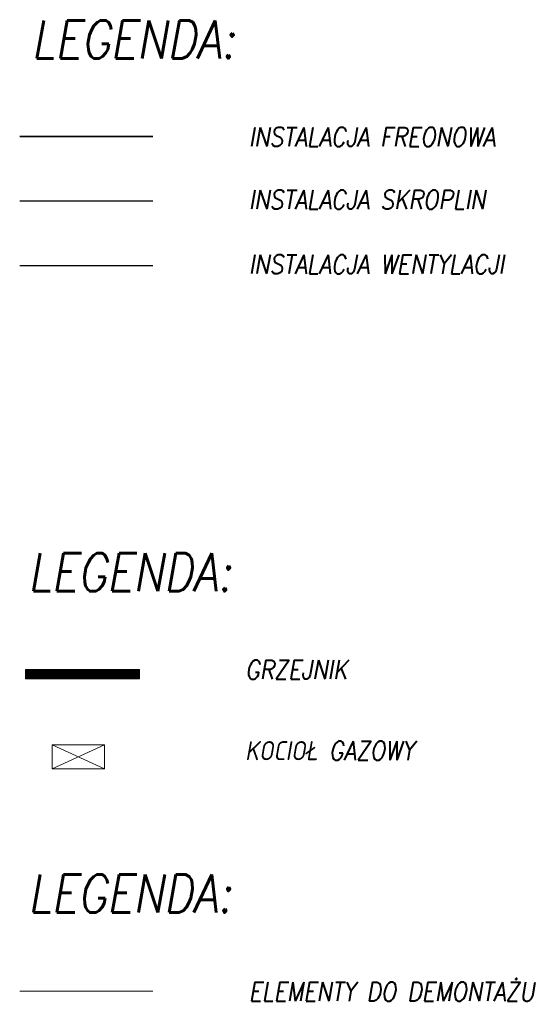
# Model space of a CAD drawing. Header units: millimetres. Extents: x -55054 to 44305, y -132338 to 49528.
# Tile 2 of 72: x -55000 to -49519, y -76239 to -65881. Entities that reach past the tile are written whole.
import ezdxf

# ---------------------------------------------------------------- set-up
doc = ezdxf.new("R2010")
doc.units = ezdxf.units.MM
doc.header["$LTSCALE"] = 100
doc.linetypes.add('FREON', pattern=[800, 450, 0, -350])
doc.linetypes.add('HYDRANT', pattern=[3200, 3000, 0, -200])
for name, color, linetype, lineweight in [('.HC_CT_ISTN_ZASILANIE', 18, 'CFZ_LINE', 20), ('.OPIS', 7, 'Continuous', 13), ('A_meble łazienka i kuchnia', 6, 'Continuous', 20), ('FLUID-W.WC1.2', 7, 'Continuous', 30), ('GL-freon', 6, 'FREON', 35), ('GL-urzadzenia', 96, 'Continuous', 20), ('IS Woda', 7, 'Continuous', 0)]:
    doc.layers.add(name, color=color, linetype=linetype, lineweight=lineweight)
doc.styles.add('SIMPLEXWĄSKI', font='simplex.shx', dxfattribs={"width": 0.85, "oblique": 15})
doc.styles.get("Standard").update_dxf_attribs({"font": 'arial.ttf'})
doc.linetypes.add('CFZ_LINE', pattern='A,12.7,-5.08,["CF",Standard,S=2.54,R=0,X=-0.1,Y=-1.27],-12.35', length=30.13)

msp = doc.modelspace()

# ---------------------------------------------------------------- hatches: boundary and pattern name
at = {"layer": '.HC_CT_ISTN_ZASILANIE', "ltscale": 0.01}
h = msp.add_hatch(dxfattribs=at)
h.set_pattern_fill('ANSI31', color=256, angle=270, style=0)
h.set_pattern_definition([(315, (-19559.014, -204349.555), (2.24506403, 2.24506403), [])])
h.paths.add_polyline_path([(-54937.9, -72715.8), (-54937.9, -72815.8), (-53737.9, -72815.8), (-53737.9, -72715.8)])

# ---------------------------------------------------------------- linework, layer by layer
at = {"layer": '.HC_CT_ISTN_ZASILANIE', "ltscale": 0.01, "elevation": -141.5}
msp.add_lwpolyline([(-53737.9, -72715.8), (-54937.9, -72715.8), (-54937.9, -72815.8), (-53737.9, -72815.8)], close=True, dxfattribs=at)
at = {"layer": 'A_meble łazienka i kuchnia'}
msp.add_line((-53600.2, -76102.2), (-55000.2, -76102.2), dxfattribs=at)
at = {"layer": 'FLUID-W.WC1.2', "color": 30, "linetype": 'Continuous'}
msp.add_line((-53600.2, -68469.6), (-55000.2, -68469.6), dxfattribs=at)
at = {"layer": 'GL-freon', "ltscale": 0.5}
msp.add_line((-53600.2, -67109.2), (-55000.2, -67109.2), dxfattribs=at)
at = {"layer": 'GL-urzadzenia'}
for p, q in [((-54659.9, -73507.9, -141.5), (-54108.7, -73760.6, -141.5)), ((-54659.9, -73760.6, -141.5), (-54108.7, -73507.9, -141.5))]:
    msp.add_line(p, q, dxfattribs=at)
at = {"layer": 'GL-urzadzenia', "elevation": -141.5}
msp.add_lwpolyline([(-54659.9, -73760.6), (-54108.7, -73760.6), (-54108.7, -73507.8), (-54659.9, -73507.8)], close=True, dxfattribs=at)
at = {"layer": 'IS Woda', "color": 4, "linetype": 'HYDRANT', "lineweight": 30, "ltscale": 0.05}
msp.add_line((-53600.2, -67789.4), (-55000.2, -67789.4), dxfattribs=at)

# ---------------------------------------------------------------- texts
at = {"layer": '.OPIS', "style": 'SIMPLEXWĄSKI', "oblique": 10, "width": 0.85}
for s, height, p in [('LEGENDA:', 400, (-54876.3, -66287.9, 200)), ('INSTALACJA FREONOWA', 200, (-52589.6, -67213.5, 200)), ('INSTALACJA SKROPLIN', 200, (-52589.6, -67873.7, 200)), ('INSTALACJA WENTYLACJI', 200, (-52589.7, -68553.9, 200)), ('LEGENDA:', 400, (-54914, -71894.4, 58.5)), ('GRZEJNIK', 200, (-52627.3, -72820, 58.5)), ('KOCIOŁ GAZOWY', 200, (-52627.3, -73670.8, 58.5)), ('LEGENDA:', 400, (-54914, -75274.3, 58.5)), ('ELEMENTY DO DEMONTAŻU', 200, (-52589.6, -76206.5, 200))]:
    msp.add_text(s, height=height, dxfattribs=at).set_placement(p)

doc.saveas('drawing.dxf')
